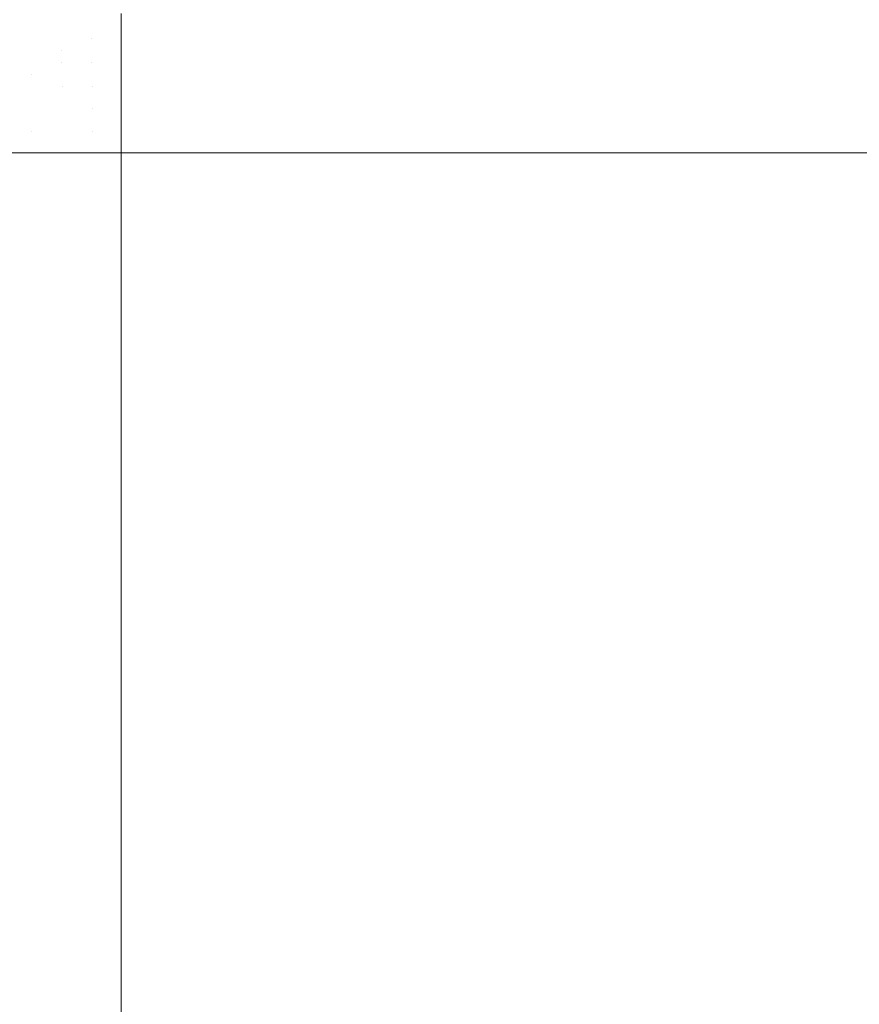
# Model space of a CAD drawing. Header units: centimetres. Extents: x -35.1 to 36.2, y 3.4 to 5.2.
# Tile 197 of 256: x -11.023 to -10.899, y 4.975 to 5.12. Entities that reach past the tile are written whole.
import ezdxf

# ---------------------------------------------------------------- set-up
doc = ezdxf.new("R2010")
doc.units = ezdxf.units.CM
doc.header["$LTSCALE"] = 2.54
doc.layers.add('Lucido design-1', color=7, linetype='Continuous')

# ---------------------------------------------------------------- blocks, each defined once
blk = doc.blocks.new('Gruppo-4-1')
at = {"color": 7, "linetype": 'Continuous', "lineweight": 9}
for points, invisible_edges in [([(-34.95277, 5.12068, -1872.21765), (-34.95277, 5.11758, -1872.21703), (36.07969, 5.11758, -1872.21703), (36.07969, 5.12068, -1872.21765)], 10), ([(-11.02581, 5.11885, -1872.61466), (-11.02587, 5.12068, -1872.6143), (-11.02114, 5.12068, -1872.61389), (-11.02109, 5.11885, -1872.61425)], 15), ([(-11.02109, 5.11885, -1872.61425), (-11.02114, 5.12068, -1872.61389), (-11.01654, 5.12068, -1872.61361), (-11.01651, 5.11885, -1872.61397)], 15), ([(-11.01651, 5.11885, -1872.61397), (-11.01654, 5.12068, -1872.61361), (-11.01207, 5.12068, -1872.61345), (-11.01206, 5.11885, -1872.61381)], 15), ([(-11.01206, 5.11885, -1872.61381), (-11.01207, 5.12068, -1872.61345), (-11.00774, 5.12068, -1872.61338), (-11.00774, 5.11758, -1872.61399)], 11), ([(12.13466, 5.12068, -1872.61338), (12.13466, 5.11758, -1872.61399), (-11.00774, 5.11758, -1872.61399), (-11.00774, 5.12068, -1872.61338)], 10), ([(-11.02109, 5.11885, -1872.61425), (-11.02105, 5.11704, -1872.61458), (-11.02575, 5.11704, -1872.61499), (-11.02581, 5.11885, -1872.61466)], 15), ([(-11.01651, 5.11885, -1872.61397), (-11.01648, 5.11704, -1872.6143), (-11.02105, 5.11704, -1872.61458), (-11.02109, 5.11885, -1872.61425)], 15), ([(-11.01206, 5.11885, -1872.61381), (-11.01204, 5.11704, -1872.61414), (-11.01648, 5.11704, -1872.6143), (-11.01651, 5.11885, -1872.61397)], 15), ([(-11.01204, 5.11704, -1872.61414), (-11.01206, 5.11885, -1872.61381), (-11.00774, 5.11758, -1872.61399)], 11), ([(36.07969, 5.11704, -1872.21695), (36.07969, 5.11758, -1872.21703), (-34.95277, 5.11758, -1872.21703), (-34.95277, 5.11704, -1872.21695)], 10), ([(-11.00774, 5.11758, -1872.61399), (-11.00774, 5.11704, -1872.61408), (-11.01204, 5.11704, -1872.61414)], 10), ([(-11.00774, 5.11704, -1872.61408), (-11.00774, 5.11758, -1872.61399), (12.13466, 5.11758, -1872.61399), (12.13466, 5.11704, -1872.61408)], 10), ([(-34.95277, 5.11704, -1872.21695), (-34.95277, 5.11349, -1872.2164), (36.07969, 5.11349, -1872.2164), (36.07969, 5.11704, -1872.21695)], 10), ([(-11.0257, 5.11525, -1872.61527), (-11.02575, 5.11704, -1872.61499), (-11.02105, 5.11704, -1872.61458), (-11.02101, 5.11525, -1872.61486)], 15), ([(-11.02101, 5.11525, -1872.61486), (-11.02105, 5.11704, -1872.61458), (-11.01648, 5.11704, -1872.6143), (-11.01646, 5.11525, -1872.61459)], 15), ([(-11.01646, 5.11525, -1872.61459), (-11.01648, 5.11704, -1872.6143), (-11.01204, 5.11704, -1872.61414)], 11), ([(-11.01646, 5.11525, -1872.61459), (-11.01204, 5.11704, -1872.61414), (-11.01202, 5.11349, -1872.61468)], 11), ([(-11.01204, 5.11704, -1872.61414), (-11.00774, 5.11704, -1872.61408), (-11.00774, 5.11326, -1872.61466), (-11.01202, 5.11349, -1872.61468)], 13), ([(12.13466, 5.11704, -1872.61408), (12.13466, 5.11349, -1872.61462), (-11.00774, 5.11326, -1872.61466), (-11.00774, 5.11704, -1872.61408)], 10), ([(-11.02101, 5.11525, -1872.61486), (-11.02098, 5.11349, -1872.61512), (-11.02565, 5.11349, -1872.61552), (-11.0257, 5.11525, -1872.61527)], 15), ([(-11.01646, 5.11525, -1872.61459), (-11.01644, 5.11349, -1872.61484), (-11.02098, 5.11349, -1872.61512), (-11.02101, 5.11525, -1872.61486)], 15), ([(-11.01202, 5.11349, -1872.61468), (-11.01644, 5.11349, -1872.61484), (-11.01646, 5.11525, -1872.61459)], 11), ([(-34.95277, 5.11349, -1872.2164), (-34.95277, 5.11326, -1872.21637), (36.07969, 5.11326, -1872.21637), (36.07969, 5.11349, -1872.2164)], 10), ([(36.07969, 5.11002, -1872.21601), (36.07969, 5.11326, -1872.21637), (-34.95277, 5.11326, -1872.21637), (-34.95277, 5.11002, -1872.21601)], 10), ([(-11.02561, 5.11174, -1872.61574), (-11.02565, 5.11349, -1872.61552), (-11.02098, 5.11349, -1872.61512), (-11.02095, 5.11174, -1872.61533)], 15), ([(-11.02095, 5.11174, -1872.61533), (-11.02098, 5.11349, -1872.61512), (-11.01644, 5.11349, -1872.61484)], 11), ([(-11.02095, 5.11174, -1872.61533), (-11.01644, 5.11349, -1872.61484), (-11.0164, 5.11002, -1872.61524)], 11), ([(-11.012, 5.11002, -1872.61508), (-11.0164, 5.11002, -1872.61524), (-11.01644, 5.11349, -1872.61484), (-11.01202, 5.11349, -1872.61468)], 15), ([(-11.012, 5.11002, -1872.61508), (-11.01202, 5.11349, -1872.61468), (-11.00774, 5.11326, -1872.61466)], 11), ([(-11.00774, 5.11326, -1872.61466), (-11.00774, 5.11002, -1872.61501), (-11.012, 5.11002, -1872.61508)], 10), ([(12.13466, 5.11349, -1872.61462), (12.13466, 5.11326, -1872.61466), (-11.00774, 5.11326, -1872.61466)], 10), ([(12.13466, 5.11326, -1872.61466), (12.13466, 5.10893, -1872.61513), (-11.00774, 5.10893, -1872.61513), (-11.00774, 5.11002, -1872.61501)], 10), ([(-11.00774, 5.11002, -1872.61501), (-11.00774, 5.11326, -1872.61466), (12.13466, 5.11326, -1872.61466)], 10), ([(-11.02095, 5.11174, -1872.61533), (-11.02093, 5.11002, -1872.61552), (-11.02558, 5.11002, -1872.61592), (-11.02561, 5.11174, -1872.61574)], 15), ([(-11.0164, 5.11002, -1872.61524), (-11.02093, 5.11002, -1872.61552), (-11.02095, 5.11174, -1872.61533)], 11), ([(-34.95277, 5.11002, -1872.21601), (-34.95277, 5.10893, -1872.21589), (36.07969, 5.10893, -1872.21589), (36.07969, 5.11002, -1872.21601)], 10), ([(-11.02089, 5.10666, -1872.61579), (-11.02553, 5.10666, -1872.61619), (-11.02558, 5.11002, -1872.61592), (-11.02093, 5.11002, -1872.61552)], 15), ([(-11.02093, 5.11002, -1872.61552), (-11.0164, 5.11002, -1872.61524), (-11.01638, 5.10666, -1872.61551), (-11.02089, 5.10666, -1872.61579)], 15), ([(-11.01199, 5.10666, -1872.61536), (-11.01638, 5.10666, -1872.61551), (-11.0164, 5.11002, -1872.61524), (-11.012, 5.11002, -1872.61508)], 15), ([(-11.012, 5.11002, -1872.61508), (-11.00774, 5.11002, -1872.61501), (-11.00774, 5.10893, -1872.61513)], 9), ([(-11.01199, 5.10666, -1872.61536), (-11.012, 5.11002, -1872.61508), (-11.00774, 5.10893, -1872.61513)], 11), ([(36.07969, 5.10893, -1872.21589), (-34.95277, 5.10893, -1872.21589), (-34.95277, 5.10457, -1872.21561), (36.07969, 5.10457, -1872.21561)], 5), ([(-11.00774, 5.10893, -1872.61513), (-11.00774, 5.10457, -1872.61542), (-11.01199, 5.10666, -1872.61536)], 10), ([(-11.00774, 5.10457, -1872.61542), (-11.00774, 5.10893, -1872.61513), (12.13466, 5.10893, -1872.61513), (12.13466, 5.10666, -1872.61528)], 10), ([(-11.02087, 5.10339, -1872.61595), (-11.0255, 5.10339, -1872.61635), (-11.02553, 5.10666, -1872.61619), (-11.02089, 5.10666, -1872.61579)], 15), ([(-11.02089, 5.10666, -1872.61579), (-11.01638, 5.10666, -1872.61551), (-11.01636, 5.10339, -1872.61567), (-11.02087, 5.10339, -1872.61595)], 15), ([(-11.01199, 5.10339, -1872.61551), (-11.01636, 5.10339, -1872.61567), (-11.01638, 5.10666, -1872.61551), (-11.01199, 5.10666, -1872.61536)], 15), ([(-11.01199, 5.10339, -1872.61551), (-11.01199, 5.10666, -1872.61536), (-11.00774, 5.10457, -1872.61542)], 11), ([(12.13466, 5.10666, -1872.61528), (12.13466, 5.10457, -1872.61542), (-11.00774, 5.10457, -1872.61542)], 10), ([(36.07969, 5.10339, -1872.21558), (36.07969, 5.10457, -1872.21561), (-34.95277, 5.10457, -1872.21561), (-34.95277, 5.10339, -1872.21558)], 10), ([(-11.00774, 5.10457, -1872.61542), (-11.00774, 5.10339, -1872.61544), (-11.01199, 5.10339, -1872.61551)], 10), ([(-11.00774, 5.10339, -1872.61544), (-11.00774, 5.10457, -1872.61542), (12.13466, 5.10457, -1872.61542), (12.13466, 5.10339, -1872.61544)], 10), ([(-34.95277, 5.10339, -1872.21558), (-34.95277, 5.10021, -1872.21551), (36.07969, 5.10021, -1872.21551), (36.07969, 5.10339, -1872.21558)], 8), ([(-11.0255, 5.10339, -1872.61635), (-11.02234, 5.10021, -1872.61611), (-11.02923, 5.10021, -1872.61681)], 9), ([(-11.02234, 5.10021, -1872.61611), (-11.0255, 5.10339, -1872.61635), (-11.02087, 5.10339, -1872.61595)], 11), ([(-11.02087, 5.10339, -1872.61595), (-11.01636, 5.10339, -1872.61567), (-11.01538, 5.10021, -1872.61568), (-11.02234, 5.10021, -1872.61611)], 11), ([(-11.01538, 5.10021, -1872.61568), (-11.01636, 5.10339, -1872.61567), (-11.01199, 5.10339, -1872.61551)], 11), ([(-11.01199, 5.10339, -1872.61551), (-11.01198, 5.10021, -1872.6156), (-11.01538, 5.10021, -1872.61568)], 9), ([(-11.01199, 5.10339, -1872.61551), (-11.00774, 5.10339, -1872.61544), (-11.00776, 5.10021, -1872.61551)], 11), ([(-11.00776, 5.10021, -1872.61551), (-11.01198, 5.10021, -1872.6156), (-11.01199, 5.10339, -1872.61551)], 10), ([(-11.00774, 5.10339, -1872.61544), (-11.00774, 5.10021, -1872.61551), (-11.00776, 5.10021, -1872.61551)], 8), ([(12.13466, 5.10339, -1872.61544), (12.13466, 5.10021, -1872.61551), (-11.00774, 5.10021, -1872.61551), (-11.00774, 5.10339, -1872.61544)], 8), ([(-11.02923, 5.10021, -1872.61681), (-11.02234, 5.10021, -1872.61611), (-11.02234, 3.90021, -1872.61611), (-11.02589, 3.90021, -1872.61647)], 10), ([(-11.02234, 3.90021, -1872.61611), (-11.02234, 5.10021, -1872.61611), (-11.01538, 5.10021, -1872.61568), (-11.01538, 3.90021, -1872.61568)], 5), ([(-11.00776, 3.90021, -1872.61551), (-11.0137, 3.90021, -1872.61564), (-11.01538, 5.10021, -1872.61568), (-11.01198, 5.10021, -1872.6156)], 10), ([(-11.0137, 3.90021, -1872.61564), (-11.01538, 3.90021, -1872.61568), (-11.01538, 5.10021, -1872.61568)], 10), ([(-11.01198, 5.10021, -1872.6156), (-11.00776, 5.10021, -1872.61551), (-11.00776, 3.90021, -1872.61551)], 10), ([(-11.00776, 3.90021, -1872.61551), (-11.00776, 5.10021, -1872.61551), (-11.00774, 5.10021, -1872.61551), (-11.00774, 3.90021, -1872.61551)], 1), ([(-11.00774, 5.10021, -1872.61551), (12.13461, 3.89728, -1872.61551), (12.13442, 3.89414, -1872.61551), (12.1341, 3.89101, -1872.61551)], 9), ([(12.1341, 3.89101, -1872.61551), (12.13364, 3.88788, -1872.61551), (-11.00774, 5.10021, -1872.61551)], 10), ([(-11.00774, 5.10021, -1872.61551), (12.13466, 3.90021, -1872.61551), (12.13461, 3.89728, -1872.61551)], 9), ([(-11.00774, 5.10021, -1872.61551), (12.13466, 5.10021, -1872.61551), (12.13466, 3.90021, -1872.61551)], 8), ([(12.13364, 3.88788, -1872.61551), (12.13347, 3.88694, -1872.61551), (-11.00774, 5.10021, -1872.61551)], 10), ([(-11.00774, 3.90021, -1872.61551), (-11.00774, 5.10021, -1872.61551), (12.13347, 3.88694, -1872.61551)], 10)]:
    blk.add_3dface(points, dxfattribs=dict(at, invisible_edges=invisible_edges))
blk.add_3dface([(-34.95277, 5.10021, -1872.21551), (-34.95277, 3.50021, -1872.21551), (36.07969, 3.50021, -1872.21551), (36.07969, 5.10021, -1872.21551)], dxfattribs=at)

msp = doc.modelspace()

# ---------------------------------------------------------------- block references
at = {"layer": 'Lucido design-1', "color": 7}
msp.add_blockref('Gruppo-4-1', (0, 0), dxfattribs=at)

doc.saveas('drawing.dxf')
